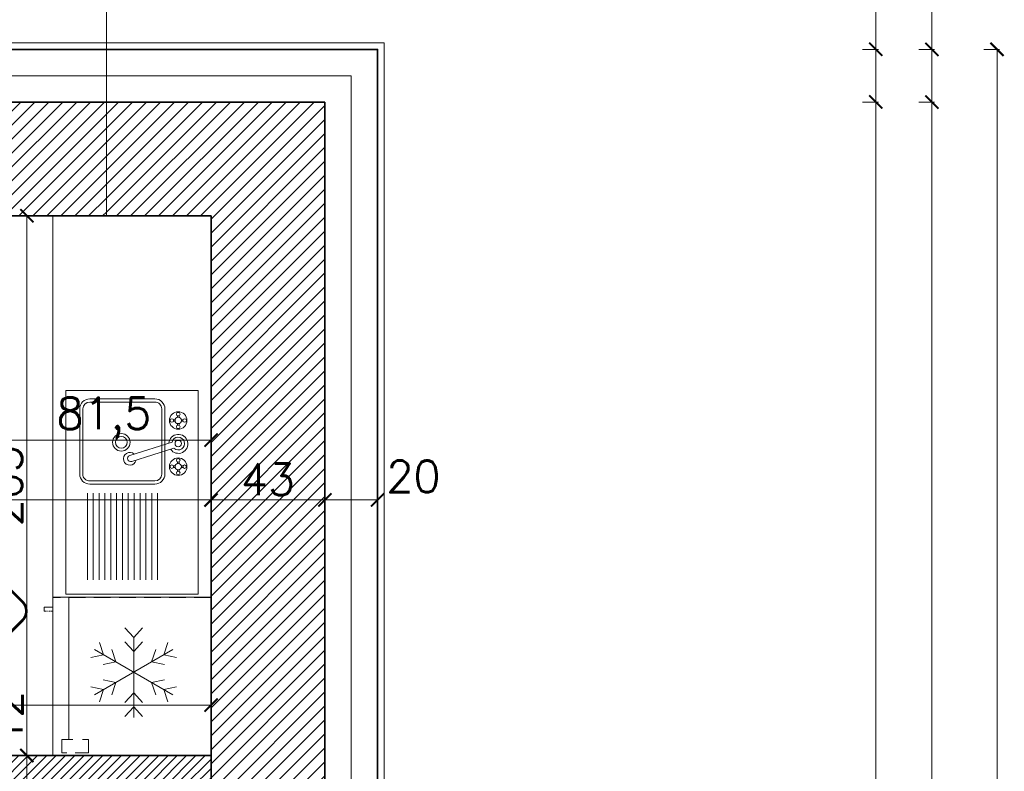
# Model space of a CAD drawing. Header units: millimetres. Extents: x -587 to 358276, y -26688 to 221215.
# Tile 212 of 256: x 11767 to 12140, y 11126 to 11412. Entities that reach past the tile are written whole.
import ezdxf
from ezdxf.lldxf.tags import DXFTag

# ---------------------------------------------------------------- set-up
doc = ezdxf.new("R2010")
doc.units = ezdxf.units.MM
doc.header["$MEASUREMENT"] = 0
doc.linetypes.add('ACAD_ISO03W100', pattern=[30, 12, -18])
doc.linetypes.add('DASHED2', pattern=[9.525, 6.35, -3.175])
for name, color, linetype, lineweight in [('A_istniejące ściany', 7, 'Continuous', 35), ('A_izolacja', 5, 'Continuous', 9), ('A_projektowane sciany', 5, 'Continuous', 35), ('A_wyposażenie', 7, 'Continuous', 9), ('l.widokowa', 140, 'Continuous', 15), ('l.wypełnien', 253, 'Continuous', 5), ('linia opisowa', 175, 'Continuous', 9), ('wymiarowanie', 176, 'Continuous', 9)]:
    doc.layers.add(name, color=color, linetype=linetype, lineweight=lineweight)
doc.layers.add('D-opis-elewacje', color=104, linetype='Continuous')
doc.layers.add('ULTRA-GASTRO TECHNOLOGIA', color=3, linetype='Continuous')
doc.styles.add('styl2', font='simplex.shx')
doc.linetypes.add('BATTING', pattern='A,0.00254,-2.54,[134,ltypeshp.shx,S=2.54,R=0,X=-2.54,Y=0],-5.08,[134,ltypeshp.shx,S=2.54,R=180,X=2.54,Y=0],-2.54', length=10.16254)
tags = doc.linetypes.add('ICAD_ISO03W100', pattern=[30, 12, -18]).pattern_tags.tags
tags[6:7] = [DXFTag(74, 4), DXFTag(75, 0), DXFTag(340, '0'), DXFTag(46, 1.0), DXFTag(50, 0.0), DXFTag(44, 0.0), DXFTag(45, 0.0)]
tags[4:5] = [DXFTag(74, 4), DXFTag(75, 0), DXFTag(340, '0'), DXFTag(46, 1.0), DXFTag(50, 0.0), DXFTag(44, 0.0), DXFTag(45, 0.0)]
doc.dimstyles.new('Skala 1-50', dxfattribs={"dimtxt": 12, "dimasz": 5, "dimexe": 1, "dimexo": 1, "dimgap": 1.5, "dimtad": 1, "dimdec": 1, "dimrnd": 0.5, "dimtxsty": 'styl2', "dimblk": 'ARCHTICK', "dimcen": 5, "dimadec": 0, "dimazin": 0, "dimtfac": 1, "dimtdec": 1, "dimtmove": 1, "dimatfit": 3, "dimldrblk": 'ARCHTICK', "dimfxl": 5, "dimfxlon": 1, "dimlwd": -1, "dimlwe": -1, "dimarcsym": 0})
pattern_1 = [(45, (0, 6.0705), (-2.6516504, 2.6516504), [])]

# ---------------------------------------------------------------- blocks, each defined once
blk = doc.blocks.new('A$C039960C2')
at = {"layer": 'ULTRA-GASTRO TECHNOLOGIA', "color": 8, "lineweight": 9}
for p, q in [((0, 0), (0, 52.84)), ((0, 52.84), (81.29, 52.84)), ((81.29, 52.84), (81.29, 0)), ((5.66, 44.22), (40.33, 44.22)), ((5.66, 41.89), (40.33, 41.89)), ((5.66, 39.55), (40.33, 39.55)), ((5.66, 37.22), (40.33, 37.22)), ((5.66, 34.88), (40.33, 34.88)), ((5.66, 32.55), (40.33, 32.55)), ((5.66, 30.21), (40.33, 30.21)), ((5.66, 27.88), (40.33, 27.88)), ((5.66, 25.54), (40.33, 25.54)), ((5.66, 23.21), (40.33, 23.21)), ((5.66, 20.87), (40.33, 20.87)), ((5.66, 18.53), (40.33, 18.53)), ((5.66, 16.2), (40.33, 16.2)), ((81.29, 0), (0, 0))]:
    blk.add_line(p, q, dxfattribs=at)
at = {"layer": 'ULTRA-GASTRO TECHNOLOGIA', "color": 8, "lineweight": 13}
for p, q in [((73.9, 47.28), (47.9, 47.28)), ((43.9, 43.28), (43.9, 17.28)), ((45.15, 43.28), (45.15, 17.28)), ((73.9, 46.03), (47.9, 46.03)), ((76.65, 17.28), (76.65, 43.28)), ((77.9, 17.28), (77.9, 43.28)), ((47.9, 14.53), (73.9, 14.53)), ((47.9, 13.28), (73.9, 13.28))]:
    blk.add_line(p, q, dxfattribs=at)
at = {"layer": 'ULTRA-GASTRO TECHNOLOGIA', "color": 8, "linetype": 'Continuous', "lineweight": 9}
for p, q in [((52.9, 26.54), (58.2, 9.68)), ((60.62, 10.44), (55.32, 27.3)), ((49.64, 8.28), (48.96, 8.28)), ((50.54, 9.18), (50.54, 9.87)), ((51.18, 9.19), (51.18, 9.87)), ((52.08, 8.28), (52.77, 8.28)), ((68.05, 8.28), (67.37, 8.28)), ((68.96, 9.18), (68.96, 9.87)), ((69.59, 9.19), (69.59, 9.87)), ((70.49, 8.28), (71.18, 8.28)), ((49.64, 7.65), (48.96, 7.65)), ((50.54, 6.74), (50.54, 6.06)), ((51.18, 6.75), (51.18, 6.06)), ((52.09, 7.65), (52.77, 7.65)), ((68.06, 7.65), (67.37, 7.65)), ((68.96, 6.74), (68.96, 6.06)), ((69.59, 6.75), (69.59, 6.06)), ((70.5, 7.65), (71.18, 7.65))]:
    blk.add_line(p, q, dxfattribs=at)
at = {"layer": 'ULTRA-GASTRO TECHNOLOGIA', "color": 8, "lineweight": 9}
for radius in [3.5, 2.35]:
    blk.add_circle((60.56, 30.66), radius, dxfattribs=at)
at = {"layer": 'ULTRA-GASTRO TECHNOLOGIA', "color": 8, "linetype": 'Continuous', "lineweight": 9}
for centre, radius in [((50.86, 7.97), 3.49), ((48.32, 7.97), 0.71), ((50.86, 7.97), 1.27), ((50.86, 10.51), 0.71), ((53.4, 7.97), 0.71), ((60.07, 7.97), 1.27), ((69.28, 7.97), 3.49), ((66.74, 7.97), 0.71), ((69.28, 7.97), 1.27), ((69.28, 10.51), 0.71), ((71.82, 7.97), 0.71), ((50.86, 5.43), 0.71), ((69.28, 5.43), 0.71)]:
    blk.add_circle(centre, radius, dxfattribs=at)
at = {"layer": 'ULTRA-GASTRO TECHNOLOGIA', "color": 8, "lineweight": 13}
for centre, radius, start, end in [((47.9, 43.28), 4, 90, 180), ((73.9, 43.28), 4, 0, 90), ((47.9, 43.28), 2.75, 90, 180), ((73.9, 43.28), 2.75, 0, 90), ((47.9, 17.28), 4, 180, 270), ((47.9, 17.28), 2.75, 180, 270), ((73.9, 17.28), 4, 270, 0), ((73.9, 17.28), 2.75, 270, 0)]:
    blk.add_arc(centre, radius, start, end, dxfattribs=at)
at = {"layer": 'ULTRA-GASTRO TECHNOLOGIA', "color": 8, "linetype": 'Continuous', "lineweight": 9}
for centre, radius, start, end in [((53.99, 27.28), 2.56, 317.2248, 257.6958), ((54.11, 26.92), 1.27, 17.4603, 197.4603), ((59.94, 7.9), 3.79, 124.7933, 85.5589), ((60.07, 7.97), 2.54, 137.8034, 77.2157)]:
    blk.add_arc(centre, radius, start, end, dxfattribs=at)
blk = doc.blocks.new('_ArchTick')
at = {"color": 0, "linetype": 'ByBlock', "const_width": 0.15}
blk.add_lwpolyline([(-0.5, -0.5), (0.5, 0.5)], dxfattribs=at)
blk = doc.blocks.new('*D3541')
at = {"layer": 'Defpoints', "color": 0}
for p in [(11416.81, 11249.05), (11839.15, 11241.09), (11839.15, 11229.44)]:
    blk.add_point(p, dxfattribs=at)
at = {"layer": 'wymiarowanie', "color": 0}
for p, q in [((11416.81, 11234.44), (11416.81, 11228.44)), ((11839.15, 11234.44), (11839.15, 11228.44)), ((11416.81, 11229.44), (11839.15, 11229.44))]:
    blk.add_line(p, q, dxfattribs=at)
at = {"layer": 'wymiarowanie', "color": 0, "xscale": 5, "yscale": 5, "zscale": 5, "rotation": 180}
blk.add_blockref('_ArchTick', (11416.81, 11229.44), dxfattribs=at)
at = {"layer": 'wymiarowanie', "color": 0, "xscale": 5, "yscale": 5, "zscale": 5}
blk.add_blockref('_ArchTick', (11839.15, 11229.44), dxfattribs=at)
at = {"layer": 'wymiarowanie', "color": 0, "insert": (11665.45, 11237.79), "char_height": 12, "attachment_point": 5, "style": 'styl2'}
blk.add_mtext('422,5', dxfattribs=at)
blk = doc.blocks.new('*D3543')
at = {"layer": 'Defpoints', "color": 0}
for p in [(11769.27, 11337.39), (11777.11, 11337.39), (11777.11, 11132.39)]:
    blk.add_point(p, dxfattribs=at)
at = {"layer": 'wymiarowanie', "color": 0}
for p, q in [((11774.27, 11337.39), (11768.27, 11337.39)), ((11769.27, 11132.39), (11769.27, 11337.39)), ((11774.27, 11132.39), (11768.27, 11132.39))]:
    blk.add_line(p, q, dxfattribs=at)
at = {"layer": 'wymiarowanie', "color": 0, "xscale": 5, "yscale": 5, "zscale": 5}
for p, rotation in [((11769.27, 11337.39), 90), ((11769.27, 11132.39), 270)]:
    blk.add_blockref('_ArchTick', p, dxfattribs=dict(at, rotation=rotation))
at = {"layer": 'wymiarowanie', "color": 0, "insert": (11761.47, 11234.89), "char_height": 12, "attachment_point": 5, "rotation": 90, "style": 'styl2'}
blk.add_mtext('205', dxfattribs=at)
blk = doc.blocks.new('*D3620')
at = {"layer": 'Defpoints', "color": 0}
for p in [(11882.33, 11678.32), (11755.87, 11400.57), (11882.33, 11380.57)]:
    blk.add_point(p, dxfattribs=at)
at = {"layer": 'wymiarowanie', "color": 0}
for p, q in [((11755.87, 11673.32), (11755.87, 11679.32)), ((11755.87, 11678.32), (11882.33, 11678.32)), ((11882.33, 11673.32), (11882.33, 11679.32))]:
    blk.add_line(p, q, dxfattribs=at)
at = {"layer": 'wymiarowanie', "color": 0, "xscale": 5, "yscale": 5, "zscale": 5, "rotation": 180}
blk.add_blockref('_ArchTick', (11755.87, 11678.32), dxfattribs=at)
at = {"layer": 'wymiarowanie', "color": 0, "xscale": 5, "yscale": 5, "zscale": 5}
blk.add_blockref('_ArchTick', (11882.33, 11678.32), dxfattribs=at)
at = {"layer": 'wymiarowanie', "color": 0, "insert": (11819.1, 11686.67), "char_height": 12, "attachment_point": 5, "style": 'styl2'}
blk.add_mtext('126,5', dxfattribs=at)
blk = doc.blocks.new('*D3621')
at = {"layer": 'Defpoints', "color": 0}
for p in [(11902.33, 11678.32), (11902.33, 11400.57), (11882.33, 11380.57)]:
    blk.add_point(p, dxfattribs=at)
at = {"layer": 'wymiarowanie', "color": 0}
for p, q in [((11882.33, 11673.32), (11882.33, 11679.32)), ((11882.33, 11678.32), (11902.33, 11678.32)), ((11902.33, 11673.32), (11902.33, 11679.32)), ((11902.33, 11678.32), (11948.55, 11678.32))]:
    blk.add_line(p, q, dxfattribs=at)
at = {"layer": 'wymiarowanie', "color": 0, "xscale": 5, "yscale": 5, "zscale": 5, "rotation": 180}
blk.add_blockref('_ArchTick', (11882.33, 11678.32), dxfattribs=at)
at = {"layer": 'wymiarowanie', "color": 0, "xscale": 5, "yscale": 5, "zscale": 5}
blk.add_blockref('_ArchTick', (11902.33, 11678.32), dxfattribs=at)
at = {"layer": 'wymiarowanie', "color": 0, "insert": (11938.31, 11686.12), "char_height": 12, "attachment_point": 5, "style": 'styl2'}
blk.add_mtext('20', dxfattribs=at)
blk = doc.blocks.new('*D3657')
at = {"layer": 'Defpoints', "color": 0}
for p in [(11964.79, 11400.57), (11961.91, 11380.57), (12091.4, 11380.57)]:
    blk.add_point(p, dxfattribs=at)
at = {"layer": 'wymiarowanie', "color": 0}
for p, q in [((12091.4, 11400.57), (12091.4, 11436.57)), ((12086.4, 11400.57), (12092.4, 11400.57)), ((12091.4, 11400.57), (12091.4, 11380.57)), ((12086.4, 11380.57), (12092.4, 11380.57))]:
    blk.add_line(p, q, dxfattribs=at)
at = {"layer": 'wymiarowanie', "color": 0, "xscale": 5, "yscale": 5, "zscale": 5}
for p, rotation in [((12091.4, 11400.57), 90), ((12091.4, 11380.57), 270)]:
    blk.add_blockref('_ArchTick', p, dxfattribs=dict(at, rotation=rotation))
at = {"layer": 'wymiarowanie', "color": 0, "insert": (12079.17, 11426.33), "char_height": 12, "attachment_point": 5, "rotation": 90, "style": 'styl2'}
blk.add_mtext('20', dxfattribs=at)
blk = doc.blocks.new('*D3658')
at = {"layer": 'Defpoints', "color": 0}
for p in [(11961.91, 11380.57), (11907.33, 10701.76), (12091.4, 10701.76)]:
    blk.add_point(p, dxfattribs=at)
at = {"layer": 'wymiarowanie', "color": 0}
for p, q in [((12086.4, 11380.57), (12092.4, 11380.57)), ((12091.4, 11380.57), (12091.4, 10701.76)), ((12086.4, 10701.76), (12092.4, 10701.76))]:
    blk.add_line(p, q, dxfattribs=at)
at = {"layer": 'wymiarowanie', "color": 0, "xscale": 5, "yscale": 5, "zscale": 5}
for p, rotation in [((12091.4, 11380.57), 90), ((12091.4, 10701.76), 270)]:
    blk.add_blockref('_ArchTick', p, dxfattribs=dict(at, rotation=rotation))
at = {"layer": 'wymiarowanie', "color": 0, "insert": (12083.6, 11041.16), "char_height": 12, "attachment_point": 5, "rotation": 90, "style": 'styl2'}
blk.add_mtext('679', dxfattribs=at)
blk = doc.blocks.new('*D3665')
at = {"layer": 'Defpoints', "color": 0}
for p in [(12086.4, 11400.57), (12086.4, 11380.57), (12112.69, 11380.57)]:
    blk.add_point(p, dxfattribs=at)
at = {"layer": 'wymiarowanie', "color": 0}
for p, q in [((12112.69, 11400.57), (12112.69, 11436.67)), ((12107.69, 11400.57), (12113.69, 11400.57)), ((12112.69, 11400.57), (12112.69, 11380.57)), ((12107.69, 11380.57), (12113.69, 11380.57))]:
    blk.add_line(p, q, dxfattribs=at)
at = {"layer": 'wymiarowanie', "color": 0, "xscale": 5, "yscale": 5, "zscale": 5}
for p, rotation in [((12112.69, 11400.57), 90), ((12112.69, 11380.57), 270)]:
    blk.add_blockref('_ArchTick', p, dxfattribs=dict(at, rotation=rotation))
at = {"layer": 'wymiarowanie', "color": 0, "insert": (12106.15, 11426.43), "char_height": 12, "attachment_point": 5, "rotation": 90, "style": 'styl2'}
blk.add_mtext('20', dxfattribs=at)
blk = doc.blocks.new('*D3666')
at = {"layer": 'Defpoints', "color": 0}
for p in [(12086.4, 11380.57), (12086.4, 9745.65), (12112.69, 9745.65)]:
    blk.add_point(p, dxfattribs=at)
at = {"layer": 'wymiarowanie', "color": 0}
for p, q in [((12107.69, 11380.57), (12113.69, 11380.57)), ((12112.69, 11380.57), (12112.69, 9745.65)), ((12107.69, 9745.65), (12113.69, 9745.65))]:
    blk.add_line(p, q, dxfattribs=at)
at = {"layer": 'wymiarowanie', "color": 0, "xscale": 5, "yscale": 5, "zscale": 5}
for p, rotation in [((12112.69, 11380.57), 90), ((12112.69, 9745.65), 270)]:
    blk.add_blockref('_ArchTick', p, dxfattribs=dict(at, rotation=rotation))
at = {"layer": 'wymiarowanie', "color": 0, "insert": (12104.89, 10563.11), "char_height": 12, "attachment_point": 5, "rotation": 90, "style": 'styl2'}
blk.add_mtext('1635', dxfattribs=at)
blk = doc.blocks.new('*D3668')
at = {"layer": 'Defpoints', "color": 0}
for p in [(12107.69, 11400.57), (12137.4, 11400.57), (12107.69, 9725.65)]:
    blk.add_point(p, dxfattribs=at)
at = {"layer": 'wymiarowanie', "color": 0}
for p, q in [((12132.4, 11400.57), (12138.4, 11400.57)), ((12137.4, 9725.65), (12137.4, 11400.57)), ((12132.4, 9725.65), (12138.4, 9725.65))]:
    blk.add_line(p, q, dxfattribs=at)
at = {"layer": 'wymiarowanie', "color": 0, "xscale": 5, "yscale": 5, "zscale": 5}
for p, rotation in [((12137.4, 11400.57), 90), ((12137.4, 9725.65), 270)]:
    blk.add_blockref('_ArchTick', p, dxfattribs=dict(at, rotation=rotation))
at = {"layer": 'wymiarowanie', "color": 0, "insert": (12129.6, 10563.11), "char_height": 12, "attachment_point": 5, "rotation": 90, "style": 'styl2'}
blk.add_mtext('1675', dxfattribs=at)
blk = doc.blocks.new('*D3988')
at = {"layer": 'Defpoints', "color": 0}
for p in [(11757.87, 11337.39), (11839.15, 11311.56), (11839.15, 11252.16)]:
    blk.add_point(p, dxfattribs=at)
at = {"layer": 'wymiarowanie', "color": 0}
for p, q in [((11757.87, 11257.16), (11757.87, 11251.16)), ((11839.15, 11257.16), (11839.15, 11251.16)), ((11757.87, 11252.16), (11839.15, 11252.16))]:
    blk.add_line(p, q, dxfattribs=at)
at = {"layer": 'wymiarowanie', "color": 0, "xscale": 5, "yscale": 5, "zscale": 5, "rotation": 180}
blk.add_blockref('_ArchTick', (11757.87, 11252.16), dxfattribs=at)
at = {"layer": 'wymiarowanie', "color": 0, "xscale": 5, "yscale": 5, "zscale": 5}
blk.add_blockref('_ArchTick', (11839.15, 11252.16), dxfattribs=at)
at = {"layer": 'wymiarowanie', "color": 0, "insert": (11798.51, 11260.51), "char_height": 12, "attachment_point": 5, "style": 'styl2'}
blk.add_mtext('81,5', dxfattribs=at)
blk = doc.blocks.new('*D3989')
at = {"layer": 'Defpoints', "color": 0}
for p in [(11590.93, 11151.57), (11839.15, 11134.76), (11590.93, 11132.39)]:
    blk.add_point(p, dxfattribs=at)
at = {"layer": 'wymiarowanie', "color": 0}
for p, q in [((11590.93, 11146.57), (11590.93, 11152.57)), ((11839.15, 11151.57), (11590.93, 11151.57)), ((11839.15, 11146.57), (11839.15, 11152.57))]:
    blk.add_line(p, q, dxfattribs=at)
at = {"layer": 'wymiarowanie', "color": 0, "xscale": 5, "yscale": 5, "zscale": 5, "rotation": 180}
blk.add_blockref('_ArchTick', (11590.93, 11151.57), dxfattribs=at)
at = {"layer": 'wymiarowanie', "color": 0, "xscale": 5, "yscale": 5, "zscale": 5}
blk.add_blockref('_ArchTick', (11839.15, 11151.57), dxfattribs=at)
at = {"layer": 'wymiarowanie', "color": 0, "insert": (11715.04, 11159.37), "char_height": 12, "attachment_point": 5, "style": 'styl2'}
blk.add_mtext('248', dxfattribs=at)
blk = doc.blocks.new('*D4002')
at = {"layer": 'Defpoints', "color": 0}
for p in [(11769.27, 11132.39), (11776.71, 11132.39), (11776.71, 11120.39)]:
    blk.add_point(p, dxfattribs=at)
at = {"layer": 'wymiarowanie', "color": 0}
for p, q in [((11769.27, 11132.39), (11769.27, 11155.99)), ((11774.27, 11132.39), (11768.27, 11132.39)), ((11769.27, 11120.39), (11769.27, 11132.39)), ((11774.27, 11120.39), (11768.27, 11120.39))]:
    blk.add_line(p, q, dxfattribs=at)
at = {"layer": 'wymiarowanie', "color": 0, "xscale": 5, "yscale": 5, "zscale": 5}
for p, rotation in [((11769.27, 11132.39), 90), ((11769.27, 11120.39), 270)]:
    blk.add_blockref('_ArchTick', p, dxfattribs=dict(at, rotation=rotation))
at = {"layer": 'wymiarowanie', "color": 0, "insert": (11761.62, 11146.72), "char_height": 12, "attachment_point": 5, "rotation": 90, "style": 'styl2'}
blk.add_mtext('12', dxfattribs=at)
blk = doc.blocks.new('*D4008')
at = {"layer": 'Defpoints', "color": 0}
for p in [(11839.15, 11241.09), (11882.33, 11241.09), (11882.33, 11229.44)]:
    blk.add_point(p, dxfattribs=at)
at = {"layer": 'wymiarowanie', "color": 0}
for p, q in [((11839.15, 11234.44), (11839.15, 11228.44)), ((11882.33, 11234.44), (11882.33, 11228.44)), ((11839.15, 11229.44), (11882.33, 11229.44))]:
    blk.add_line(p, q, dxfattribs=at)
at = {"layer": 'wymiarowanie', "color": 0, "xscale": 5, "yscale": 5, "zscale": 5, "rotation": 180}
blk.add_blockref('_ArchTick', (11839.15, 11229.44), dxfattribs=at)
at = {"layer": 'wymiarowanie', "color": 0, "xscale": 5, "yscale": 5, "zscale": 5}
blk.add_blockref('_ArchTick', (11882.33, 11229.44), dxfattribs=at)
at = {"layer": 'wymiarowanie', "color": 0, "insert": (11860.74, 11237.24), "char_height": 12, "attachment_point": 5, "style": 'styl2'}
blk.add_mtext('43', dxfattribs=at)
blk = doc.blocks.new('*D4009')
at = {"layer": 'Defpoints', "color": 0}
for p in [(11902.33, 11250.13), (11882.33, 11241.09), (11902.33, 11229.44)]:
    blk.add_point(p, dxfattribs=at)
at = {"layer": 'wymiarowanie', "color": 0}
for p, q in [((11882.33, 11234.44), (11882.33, 11228.44)), ((11902.33, 11234.44), (11902.33, 11228.44)), ((11882.33, 11229.44), (11902.33, 11229.44))]:
    blk.add_line(p, q, dxfattribs=at)
at = {"layer": 'wymiarowanie', "color": 0, "xscale": 5, "yscale": 5, "zscale": 5, "rotation": 180}
blk.add_blockref('_ArchTick', (11882.33, 11229.44), dxfattribs=at)
at = {"layer": 'wymiarowanie', "color": 0, "xscale": 5, "yscale": 5, "zscale": 5}
blk.add_blockref('_ArchTick', (11902.33, 11229.44), dxfattribs=at)
at = {"layer": 'wymiarowanie', "color": 0, "insert": (11915.96, 11238.38), "char_height": 12, "attachment_point": 5, "style": 'styl2'}
blk.add_mtext('20', dxfattribs=at)

msp = doc.modelspace()

# ---------------------------------------------------------------- hatches: boundary and pattern name
at = {"layer": 'l.wypełnien'}
h = msp.add_hatch(dxfattribs=at)
h.set_pattern_fill('ANSI31', color=256, scale=30, style=0)
h.set_pattern_definition(pattern_1)
h.paths.add_polyline_path([(11009.41, 10814.15), (11009.41, 10798.06), (11103.57, 10798.06), (11103.57, 10822.61), (11178.57, 10822.61), (11178.57, 10798.06), (11191.45, 10798.06), (11191.45, 10840.39), (11169.43, 10840.39), (11169.43, 11140.39), (11169.43, 11337.39), (11249.87, 11337.39), (11249.87, 11352.63), (11249.87, 11364.48), (11249.87, 11380.57), (11169.43, 11380.57), (11126.25, 11380.57), (11126.25, 11140.39), (11126.25, 10840.39), (11009.41, 10840.39), (11009.41, 10826)])
h.paths.add_polyline_path([(11404.81, 11380.57), (11404.81, 11337.39), (11602.93, 11337.39), (11602.93, 11380.57)])
h.paths.add_polyline_path([(10316.23, 10798.06), (10406.43, 10798.06), (10425.43, 10798.06), (10444.43, 10798.06), (10463.43, 10798.06), (10488.71, 10798.06), (10488.71, 10814.15), (10488.71, 10826), (10488.71, 10840.39), (10316.23, 10840.39)])
h.paths.add_polyline_path([(10717.86, 10798.06), (10854.47, 10798.06), (10854.47, 10840.39), (10717.86, 10840.39)])
h.paths.add_polyline_path([(10643.65, 10840.39), (10643.65, 10826), (10643.65, 10814.15), (10643.65, 10798.06), (10717.86, 10798.06), (10717.86, 10840.39)])
h.paths.add_polyline_path([(11757.87, 11380.57), (11757.87, 11337.39), (11799.42, 11337.39), (11799.42, 11380.57)])
h.paths.add_polyline_path([(10280.43, 10840.39), (10280.43, 10798.06), (10316.23, 10798.06), (10316.23, 10840.39)])
h = msp.add_hatch(dxfattribs=at)
h.set_pattern_fill('ANSI31', color=256, scale=30, style=0)
h.set_pattern_definition(pattern_1)
h.paths.add_polyline_path([(11391.26, 10408.59), (11391.26, 10365.41), (11839.15, 10365.41), (11839.15, 9788.83), (11774.02, 9788.83), (11774.02, 9771.9), (11774.02, 9760.89), (11774.02, 9745.65), (11839.15, 9745.65), (11882.33, 9745.65), (11882.33, 10528.82), (11866.24, 10528.82), (11854.39, 10528.82), (11839.15, 10528.82), (11839.15, 10408.59), (11426.82, 10408.59), (11426.82, 10558.45), (11401.42, 10558.45), (11401.42, 10408.59)])
h.paths.add_polyline_path([(11391.26, 10840.39), (11391.26, 10798.06), (11401.42, 10798.06), (11401.42, 10660.45), (11426.82, 10660.45), (11426.82, 10798.06), (11839.15, 10798.06), (11839.15, 10683.76), (11854.39, 10683.76), (11866.24, 10683.76), (11882.33, 10683.76), (11882.33, 11337.39), (11882.33, 11380.57), (11799.42, 11380.57), (11799.42, 11337.39), (11839.15, 11337.39), (11839.15, 11000.39), (11839.15, 10840.39), (11699.45, 10840.39), (11685.18, 10840.39), (11640.68, 10840.39), (11401.42, 10840.39)])
h.paths.add_polyline_path([(11477.62, 10812.45), (11477.62, 10826), (11497.94, 10826), (11497.94, 10812.45)], flags=16)
h.paths.add_polyline_path([(11438.67, 10826), (11438.67, 10812.45), (11457.3, 10812.45), (11457.3, 10826)], flags=16)
h.paths.add_polyline_path([(11429.29, 9745.65), (11429.29, 9788.83), (11384.13, 9788.83), (11384.13, 9745.65)])
h.paths.add_polyline_path([(11624.02, 9745.65), (11624.02, 9788.83), (11579.29, 9788.83), (11579.29, 9745.65)])
h = msp.add_hatch(dxfattribs=at)
h.set_pattern_fill('ANSI31', color=5, scale=20, style=0)
h.set_pattern_definition([(45, (0, 6.0705), (-1.76776695, 1.76776695), [])])
h.paths.add_polyline_path([(11528.81, 11012.39), (11528.81, 11000.39), (11590.93, 11000.39), (11590.93, 10990.39), (11602.93, 10990.39), (11602.93, 11000.39), (11616.93, 11000.39), (11616.93, 11012.39), (11602.93, 11012.39), (11602.93, 11120.39), (11839.15, 11120.39), (11839.15, 11132.39), (11590.93, 11132.39), (11590.93, 11012.39)])
h.paths.add_polyline_path([(11391.26, 11000.39), (11391.26, 11012.39), (11404.81, 11012.39), (11404.81, 11337.39), (11416.81, 11337.39), (11416.81, 11012.39), (11426.81, 11012.39), (11426.81, 11000.39)])
h.paths.add_polyline_path([(11708.93, 11000.39), (11708.93, 11012.39), (11839.15, 11012.39), (11839.15, 11000.39), (11734.93, 11000.39), (11734.93, 10990.39), (11722.93, 10990.39), (11722.93, 11000.39)])
h.paths.add_polyline_path([(11289.26, 11000.39), (11289.26, 11012.39), (11169.43, 11012.39), (11169.43, 11000.39)])
h.paths.add_polyline_path([(11734.93, 10840.39), (11734.93, 10898.39), (11722.93, 10898.39), (11722.93, 10840.39)])
h.paths.add_polyline_path([(11602.93, 10840.39), (11602.93, 10888.39), (11590.93, 10888.39), (11590.93, 10840.39)])

# ---------------------------------------------------------------- linework, layer by layer
at = {"layer": 'A_istniejące ściany', "color": 7}
for points in [[(11882.33, 11380.57), (11757.87, 11380.57)], [(11882.33, 11337.39), (11882.33, 11380.57)], [(11757.87, 11337.39), (11839.15, 11337.39)], [(11791.73, 11337.39), (11801.89, 11337.39)], [(11839.15, 11337.39), (11839.15, 10990.39)], [(11839.15, 11102.01), (11839.15, 11337.39)], [(11882.33, 10683.76), (11882.33, 11337.39)]]:
    msp.add_lwpolyline(points, dxfattribs=at)
at = {"layer": 'A_izolacja', "lineweight": 35}
msp.add_lwpolyline([(11902.33, 10701.76), (11902.33, 11400.57), (11755.87, 11400.57)], dxfattribs=at)
at = {"layer": 'A_izolacja', "linetype": 'BATTING'}
msp.add_lwpolyline([(11892.33, 10683.76), (11892.33, 11390.57), (11755.87, 11390.57)], dxfattribs=at)
at = {"layer": 'A_projektowane sciany', "color": 5}
msp.add_line((11839.15, 11132.39), (11590.93, 11132.39), dxfattribs=at)
at = {"layer": 'A_wyposażenie', "color": 7}
for p, q in [((11779.15, 11132.89), (11779.15, 11337.46)), ((11779.15, 11192.39), (11779.15, 11337.39))]:
    msp.add_line(p, q, dxfattribs=at)
at = {"layer": 'A_wyposażenie', "color": 7, "linetype": 'DASHED2'}
for p, q in [((11839.15, 11192.47), (11779.15, 11192.47)), ((11839.15, 11192.39), (11779.15, 11192.39))]:
    msp.add_line(p, q, dxfattribs=at)
at = {"layer": 'A_wyposażenie', "linetype": 'ICAD_ISO03W100', "ltscale": 0.3}
for p, q in [((11785.15, 11192.47), (11785.15, 11138.49)), ((11791.73, 11192.47), (11801.89, 11192.47)), ((11809.8, 11177.2), (11806.49, 11180.89)), ((11809.8, 11177.2), (11813.11, 11180.89)), ((11798.4, 11170.62), (11796.86, 11175.33)), ((11809.8, 11171.9), (11806.49, 11175.59)), ((11809.8, 11146.88), (11809.8, 11177.2)), ((11809.8, 11171.9), (11813.11, 11175.59)), ((11821.19, 11170.62), (11822.73, 11175.33)), ((11824.66, 11155.46), (11794.93, 11172.63)), ((11794.93, 11155.46), (11824.66, 11172.63)), ((11802.99, 11167.97), (11801.46, 11172.68)), ((11816.6, 11167.97), (11818.14, 11172.68)), ((11798.4, 11170.62), (11793.56, 11169.6)), ((11802.99, 11167.97), (11798.15, 11166.95)), ((11816.6, 11167.97), (11821.45, 11166.95)), ((11821.19, 11170.62), (11826.04, 11169.6)), ((11802.99, 11160.12), (11798.15, 11161.14)), ((11816.6, 11160.12), (11821.45, 11161.14)), ((11798.4, 11157.47), (11793.56, 11158.49)), ((11798.4, 11157.47), (11796.86, 11152.76)), ((11802.99, 11160.12), (11801.46, 11155.41)), ((11816.6, 11160.12), (11818.14, 11155.41)), ((11821.19, 11157.47), (11826.04, 11158.49)), ((11821.19, 11157.47), (11822.73, 11152.76)), ((11809.8, 11156.19), (11806.49, 11152.5)), ((11809.8, 11156.19), (11813.11, 11152.5)), ((11809.8, 11150.89), (11806.49, 11147.2)), ((11809.8, 11150.89), (11813.11, 11147.2))]:
    msp.add_line(p, q, dxfattribs=at)
at = {"layer": 'A_wyposażenie', "color": 5, "lineweight": 13, "ltscale": 0.01}
for p, q in [((11779.15, 11188.73), (11775.78, 11188.73)), ((11775.78, 11188.73), (11775.78, 11187.2))]:
    msp.add_line(p, q, dxfattribs=at)
at = {"layer": 'A_wyposażenie', "color": 5, "linetype": 'ACAD_ISO03W100', "lineweight": 13, "ltscale": 0.01}
msp.add_line((11775.78, 11187.2), (11779.15, 11187.2), dxfattribs=at)
at = {"layer": 'A_wyposażenie', "linetype": 'ICAD_ISO03W100', "ltscale": 0.3}
msp.add_lwpolyline([(11779.15, 11132.47), (11839.15, 11132.47), (11839.15, 11192.47), (11779.15, 11192.47)], close=True, dxfattribs=at)
for points in [[(11784.43, 11133.37), (11782.53, 11133.37), (11782.53, 11138.49), (11786.75, 11138.49)], [(11790.39, 11138.49), (11792.63, 11138.49), (11792.63, 11133.37), (11787.58, 11133.37)]]:
    msp.add_lwpolyline(points, dxfattribs=at)
at = {"layer": 'D-opis-elewacje', "color": 5, "const_width": 1}
msp.add_lwpolyline([(11732.22, 11183.71), (11746.36, 11169.57, 0.414214), (11753.43, 11169.57), (11767.58, 11183.71, 0.414214), (11767.58, 11190.78), (11753.43, 11204.92, 0.414214), (11746.36, 11204.92), (11732.22, 11190.78, 0.414214)], format="xyb", close=True, dxfattribs=at)
at = {"layer": 'l.widokowa', "color": 5}
msp.add_lwpolyline([(9946.69, 11397.27), (8864.69, 11397.27), (8864.69, 9723.15), (11904.83, 9723.15), (11904.83, 11403.07), (11103.75, 11403.07), (11103.75, 10862.39)], dxfattribs=at)
at = {"layer": 'linia opisowa'}
msp.add_lwpolyline([(11799.42, 11477.31), (11799.42, 11337.39)], dxfattribs=at)

# ---------------------------------------------------------------- block references
at = {"layer": 'A_wyposażenie', "color": 7, "xscale": 0.9514099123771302, "yscale": 0.9514099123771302, "zscale": 0.9514099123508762, "rotation": 90.00000000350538}
msp.add_blockref('A$C039960C2', (11834.28, 11193.72), dxfattribs=at)

# ---------------------------------------------------------------- dimensions: what is measured, and where the dimension line sits
at = {"layer": 'wymiarowanie'}
for base, p1, p2, picture, middle in [((11882.33, 11678.32), (11755.87, 11400.57), (11882.33, 11380.57), '*D3620', (11819.1, 11686.67)), ((11839.15, 11252.16), (11757.87, 11337.39), (11839.15, 11311.56), '*D3988', (11798.51, 11260.51)), ((11882.33, 11229.44), (11839.15, 11241.09), (11882.33, 11241.09), '*D4008', (11860.74, 11237.24)), ((11590.93, 11151.57), (11839.15, 11134.76), (11590.93, 11132.39), '*D3989', (11715.04, 11159.37))]:
    dim = msp.add_linear_dim(base=base, p1=p1, p2=p2, dimstyle='Skala 1-50', dxfattribs=at)
    dim.commit()
    dim.dimension.update_dxf_attribs({"geometry": picture, "text_midpoint": middle})
for base, p1, p2, picture, middle in [((11902.33, 11678.32), (11882.33, 11380.57), (11902.33, 11400.57), '*D3621', (11938.31, 11673.22)), ((11902.33, 11229.44), (11882.33, 11241.09), (11902.33, 11250.13), '*D4009', (11915.96, 11230.58)), ((11839.15, 11229.44), (11416.81, 11249.05), (11839.15, 11241.09), '*D3541', (11665.45, 11229.44))]:
    dim = msp.add_linear_dim(base=base, p1=p1, p2=p2, dimstyle='Skala 1-50', dxfattribs=at)
    dim.commit()
    dim.dimension.update_dxf_attribs({"geometry": picture, "text_midpoint": middle, "dimtype": 160})
for base, p1, p2, picture, middle in [((12091.4, 11380.57), (11964.79, 11400.57), (11961.91, 11380.57), '*D3657', (12089.19, 11426.33)), ((12112.69, 11380.57), (12086.4, 11400.57), (12086.4, 11380.57), '*D3665', (12113.32, 11426.43)), ((11769.27, 11132.39), (11776.71, 11120.39), (11776.71, 11132.39), '*D4002', (11768.23, 11146.72))]:
    dim = msp.add_linear_dim(base=base, p1=p1, p2=p2, angle=90, dimstyle='Skala 1-50', dxfattribs=at)
    dim.commit()
    dim.dimension.update_dxf_attribs({"geometry": picture, "text_midpoint": middle, "dimtype": 160})
for base, p1, p2, picture, middle in [((12137.4, 11400.57), (12107.69, 9725.65), (12107.69, 11400.57), '*D3668', (12129.6, 10563.11)), ((12091.4, 10701.76), (11961.91, 11380.57), (11907.33, 10701.76), '*D3658', (12083.6, 11041.16)), ((12112.69, 9745.65), (12086.4, 11380.57), (12086.4, 9745.65), '*D3666', (12104.89, 10563.11)), ((11769.27, 11337.39), (11777.11, 11132.39), (11777.11, 11337.39), '*D3543', (11761.47, 11234.89))]:
    dim = msp.add_linear_dim(base=base, p1=p1, p2=p2, angle=90, dimstyle='Skala 1-50', dxfattribs=at)
    dim.commit()
    dim.dimension.update_dxf_attribs({"geometry": picture, "text_midpoint": middle})

doc.saveas('drawing.dxf')
